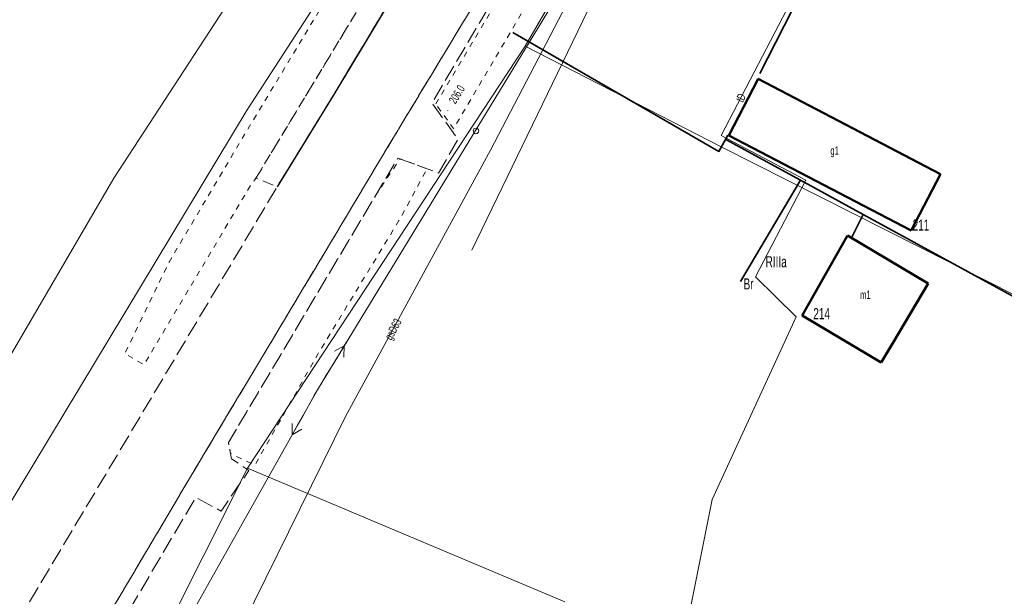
# Model space of a CAD drawing. Header units: metres. Extents: x 7575234 to 29552328, y 2827892 to 11288514.
# Tile 7 of 50: x 7578731 to 7578821, y 5633429 to 5633481. Entities that reach past the tile are written whole.
import ezdxf
from ezdxf.enums import TextEntityAlignment as Align

# ---------------------------------------------------------------- set-up
doc = ezdxf.new("R2010")
doc.units = ezdxf.units.M
for name, pattern in [('0.5_0.5', [1, 0.5, -0.5]), ('1.5_0.5', [2, 1.5, -0.5]), ('219-500', [0]), ('egkk-500', [0]), ('egug-500', [0]), ('mz1.0_0.5', [1.5, 1, -0.5]), ('pe04-500', [0])]:
    doc.linetypes.add(name, pattern=pattern)
for name, color, linetype in [('209-oznaczenie konturu klasyfikacyjnego', 7, 'Continuous'), ('210-oznaczenie konturu użytku gruntowego', 7, 'Continuous'), ('217-kontur klasyfikacyjny', 7, 'Continuous'), ('218-kontur użytku gruntowego', 7, 'Continuous'), ('219-działka ewidencyjna', 7, 'Continuous'), ('312-budynek ewidencyjny', 7, 'Continuous'), ('312-oznaczenie budynku ewidencyjnego', 7, 'Continuous'), ('312-oznaczenie budynku ewidencyjnego-Atr117', 7, 'Continuous'), ('chodnik (powierzchnia)', 7, 'Continuous'), ('jezdnia (powierzchnia)', 7, 'Continuous'), ('krawężnik (linia)', 7, 'Continuous'), ('ogrodzenie trwałe (linia)', 7, 'Continuous'), ('przewód elektroenergetyczny niskiego napięcia (linia)', 7, 'Continuous'), ('przewód elektroenergetyczny niskiego napięcia (linia) - symbol', 7, 'Continuous'), ('przewód gazowy (linia)', 7, 'Continuous'), ('przewód gazowy (linia)-Atr1', 7, 'Continuous'), ('przewód telekomunikacyjny (linia) - podziemny', 7, 'Continuous'), ('przewód telekomunikacyjny (linia) - podziemny-Atr1', 7, 'Continuous'), ('przewód wodociągowy (linia)', 7, 'Continuous'), ('punkt wysokościowy naturalny', 7, 'Continuous'), ('punkt wysokościowy naturalny-Atr2', 7, 'Continuous'), ('rów melioracyjny (powierzchnia)', 7, 'Continuous'), ('słup (punkt)', 7, 'Continuous')]:
    doc.layers.add(name, color=color, linetype=linetype)
doc.styles.get("Standard").update_dxf_attribs({"font": 'ARIALN.TTF'})
doc.linetypes.add('902-500', pattern='A,3.75,0,[1,ksztalty.shx,S=0.5,R=0,X=0,Y=0],3.75', length=7.5)

# ---------------------------------------------------------------- blocks, each defined once
blk = doc.blocks.new('SM04')
at = {"color": 0, "linetype": 'Continuous', "lineweight": 13}
blk.add_circle((0, 0), 0.25, dxfattribs=at)
blk = doc.blocks.new('PW01')
at = {"linetype": 'Continuous', "lineweight": 13}
h = blk.add_hatch(color=0, dxfattribs=at)
edge = h.paths.add_edge_path()
edge.add_arc((0, 0), 0.045, 0, 360)
blk = doc.blocks.new('PE04')
at = {"color": 0, "linetype": 'Continuous', "lineweight": 13}
for p, q in [((0.65, 0), (0, 0)), ((0.65, 0), (1.65, 0)), ((1.65, 0), (2.65, 0)), ((2.65, 0), (3.65, 0)), ((3.65, 0), (4.65, 0)), ((4.65, 0), (3.784, 0.5)), ((4.65, 0), (3.784, -0.5)), ((4.65, 0), (5, 0))]:
    blk.add_line(p, q, dxfattribs=at)

msp = doc.modelspace()

# ---------------------------------------------------------------- linework, layer by layer
at = {"layer": '217-kontur klasyfikacyjny', "color": 92, "linetype": 'egkk-500', "lineweight": 18, "flags": 128}
for points in [[(7578752.07, 5633472.98), (7578781.83, 5633518.91)], [(7578793.07, 5633506.09), (7578777.2, 5633478.73)], [(7578777.2, 5633478.73), (7578752.08, 5633440.59)], [(7578725.84, 5633429.52), (7578752.07, 5633472.98)], [(7578752.08, 5633440.59), (7578740.03, 5633416.58)], [(7578780.78, 5633428.5), (7578752.08, 5633440.59)]]:
    msp.add_lwpolyline(points, dxfattribs=at)
at = {"layer": '218-kontur użytku gruntowego', "color": 3, "linetype": 'egug-500', "lineweight": 18, "flags": 128}
for points in [[(7578752.07, 5633472.98), (7578781.83, 5633518.91)], [(7578793.07, 5633506.09), (7578777.2, 5633478.73)], [(7578777.2, 5633478.73), (7578752.08, 5633440.59)], [(7578725.84, 5633429.52), (7578752.07, 5633472.98)], [(7578752.08, 5633440.59), (7578740.03, 5633416.58)], [(7578752.08, 5633440.59), (7578780.78, 5633428.5)]]:
    msp.add_lwpolyline(points, dxfattribs=at)
at = {"layer": '219-działka ewidencyjna', "color": 3, "linetype": '219-500', "lineweight": 18, "flags": 128}
for points in [[(7578752.07, 5633472.98), (7578781.83, 5633518.91)], [(7578777.2, 5633478.73), (7578800.56, 5633519.01)], [(7578752.08, 5633440.59), (7578777.2, 5633478.73)], [(7578777.2, 5633478.73), (7578794.98, 5633469.62)], [(7578725.84, 5633429.52), (7578752.07, 5633472.98)], [(7578794.98, 5633469.62), (7578821.65, 5633456.13)], [(7578740.03, 5633416.58), (7578752.08, 5633440.59)], [(7578752.08, 5633440.59), (7578780.78, 5633428.5)]]:
    msp.add_lwpolyline(points, dxfattribs=at)
at = {"layer": '312-budynek ewidencyjny', "color": 7, "linetype": 'Continuous', "lineweight": 50, "flags": 128}
for points in [[(7578795.6, 5633470.68), (7578798.27, 5633475.79)], [(7578798.27, 5633475.79), (7578814.75, 5633467.18)], [(7578812.09, 5633462.07), (7578795.6, 5633470.68)], [(7578814.75, 5633467.18), (7578812.09, 5633462.07)], [(7578802.25, 5633454.4), (7578806.34, 5633461.62)], [(7578806.34, 5633461.62), (7578813.64, 5633457.29)], [(7578813.64, 5633457.29), (7578810.46, 5633451.95)], [(7578809.39, 5633450.15), (7578802.25, 5633454.4)], [(7578810.46, 5633451.95), (7578809.39, 5633450.15)]]:
    msp.add_lwpolyline(points, dxfattribs=at)
at = {"layer": 'chodnik (powierzchnia)', "color": 7, "linetype": 'mz1.0_0.5', "lineweight": 18, "flags": 128}
msp.add_lwpolyline([(7578752.86, 5633466.81), (7578761.06, 5633480.37), (7578770.54, 5633496.05), (7578774.57, 5633502.81), (7578787.47, 5633524.14), (7578798.47, 5633542.07), (7578800.9, 5633546.2), (7578801.25, 5633546.93), (7578801.48, 5633547.91), (7578801.48, 5633548.94), (7578800.97, 5633550.19), (7578800.61, 5633550.74), (7578799.48, 5633551.62), (7578798.47, 5633552.18), (7578799.31, 5633553.66), (7578800.7, 5633553.09), (7578801.6, 5633552.63), (7578802.59, 5633551.49), (7578803.41, 5633549.66), (7578803.55, 5633548.14), (7578803.26, 5633546.64), (7578802.58, 5633545.06), (7578800.19, 5633541.1), (7578789.11, 5633522.87), (7578776.5, 5633502.04), (7578775.68, 5633500.65), (7578772.69, 5633495.71), (7578762.81, 5633479.23), (7578759.9, 5633474.37), (7578754.78, 5633466.03)], close=True, dxfattribs=at)
at = {"layer": 'jezdnia (powierzchnia)', "color": 7, "linetype": '1.5_0.5', "lineweight": 18, "flags": 128}
for points in [[(7578752.24, 5632301.48), (7578750.46, 5632317.6), (7578749.91, 5632323.01), (7578749.28, 5632329.47), (7578745.85, 5632362.01), (7578745.24, 5632368.47), (7578744.88, 5632372.15), (7578744.45, 5632375.82), (7578743.81, 5632382.11), (7578742.1, 5632398.96), (7578741.2, 5632407.82), (7578740.52, 5632414.09), (7578739.31, 5632425.71), (7578738.44, 5632434.25), (7578737.73, 5632441.87), (7578736.54, 5632452.65), (7578735.83, 5632459.48), (7578735.03, 5632466.95), (7578734.32, 5632473.29), (7578733.25, 5632483.97), (7578732.29, 5632492.38), (7578731.65, 5632498.93), (7578730.34, 5632510.98), (7578729.62, 5632517.39), (7578728.37, 5632528.07), (7578728.05, 5632530.63), (7578727, 5632539.14), (7578725.57, 5632549.42), (7578724.41, 5632556.34), (7578723.41, 5632563.09), (7578722.39, 5632569.44), (7578721.36, 5632575.88), (7578719.93, 5632583.71), (7578718.29, 5632591.68), (7578717.68, 5632594.55), (7578715.45, 5632604.47), (7578713.57, 5632612.31), (7578706.95, 5632640.11), (7578705.45, 5632646.16), (7578701.8, 5632661.51), (7578697.09, 5632681.97), (7578695.87, 5632688.18), (7578694.86, 5632694.44), (7578694.32, 5632698.48), (7578693.62, 5632704.87), (7578693.23, 5632710.81), (7578693.13, 5632714.18), (7578692.96, 5632718.77), (7578692.89, 5632725.44), (7578692.88, 5632727.41), (7578692.98, 5632730.31), (7578693.45, 5632739.06), (7578693.94, 5632745.2), (7578695.1, 5632760.28), (7578695.52, 5632766.31), (7578700.14, 5632822.45), (7578700.6, 5632828.6), (7578701.12, 5632834.33), (7578701.65, 5632839.41), (7578702.72, 5632852.41), (7578703.16, 5632858.73), (7578704.55, 5632876.34), (7578705.2, 5632886.44), (7578706.27, 5632904.89), (7578707.06, 5632919.76), (7578707.25, 5632925.91), (7578707.22, 5632929.75), (7578707.21, 5632939.11), (7578707.09, 5632944.62), (7578706.55, 5632952.27), (7578705.38, 5632966.81), (7578704.77, 5632972.35), (7578704.01, 5632979.02), (7578702.43, 5632991.16), (7578700.58, 5633002.31), (7578699.14, 5633011.57), (7578693.4, 5633047.95), (7578692.63, 5633052.91), (7578686.62, 5633090.49), (7578685.82, 5633095.41), (7578682.09, 5633119.17), (7578681.3, 5633124.25), (7578680.21, 5633132.31), (7578679.51, 5633139.28), (7578678.51, 5633149.98), (7578678.21, 5633155.04), (7578678.03, 5633161.57), (7578678.1, 5633168.21), (7578678.22, 5633173.95), (7578678.4, 5633179.53), (7578678.75, 5633184.16), (7578679.18, 5633189.35), (7578679.71, 5633195.39), (7578680.95, 5633204.67), (7578681.92, 5633211.14), (7578683.25, 5633220.05), (7578686.29, 5633240.93), (7578687.11, 5633245.8), (7578689.3, 5633261.14), (7578690.73, 5633270.08), (7578691.89, 5633276.97), (7578692.03, 5633277.88), (7578692.9, 5633283.77), (7578694.27, 5633292.63), (7578697.16, 5633310.99), (7578697.37, 5633312.14), (7578699.11, 5633322.78), (7578703.45, 5633349.51), (7578706.08, 5633363.28), (7578708.74, 5633374.03), (7578711.31, 5633382.72), (7578713.61, 5633389.27), (7578717.34, 5633398.49), (7578720.57, 5633405.9), (7578722.73, 5633410.49), (7578726.35, 5633417.57), (7578731.14, 5633426.42), (7578741.46, 5633443.69), (7578745.56, 5633450.57), (7578754.78, 5633466.03), (7578759.9, 5633474.37), (7578762.81, 5633479.23), (7578772.69, 5633495.71), (7578775.68, 5633500.65), (7578776.5, 5633502.04), (7578789.11, 5633522.87), (7578800.19, 5633541.1), (7578802.58, 5633545.06), (7578803.26, 5633546.64), (7578812.92, 5633562.21), (7578808.93, 5633542.5), (7578808.3, 5633541.57), (7578765.68, 5633471.13), (7578747.17, 5633440.2), (7578735.51, 5633420.52), (7578732.9, 5633415.62), (7578728.1, 5633405.91), (7578721.99, 5633392.04), (7578718.19, 5633381.78), (7578714.65, 5633369.98), (7578712.35, 5633360.12), (7578710.17, 5633348.82), (7578707.34, 5633332.05), (7578707.43, 5633330.46), (7578706.7, 5633325.67), (7578706.25, 5633324.42), (7578703.59, 5633307.91), (7578700.18, 5633286.8), (7578700.55, 5633285.95), (7578699.94, 5633280.89), (7578699.14, 5633279.3), (7578698.74, 5633277.35), (7578697.79, 5633271.01), (7578692.37, 5633235.33), (7578688.31, 5633207.76), (7578686.36, 5633192.28), (7578685.21, 5633177.9), (7578684.91, 5633167.61), (7578685.1, 5633155.79), (7578685.63, 5633147.04), (7578686.96, 5633132.91), (7578688.64, 5633121.12), (7578690.57, 5633108.64), (7578694.16, 5633086.4), (7578696.12, 5633074.11), (7578699.48, 5633053.23), (7578704.32, 5633023.12), (7578707.68, 5633002.21), (7578709.48, 5632990.07), (7578711.81, 5632971.24), (7578713.22, 5632955.84), (7578714.05, 5632942.64), (7578714.25, 5632933.51), (7578714.08, 5632921.62), (7578713.33, 5632905.66), (7578712.32, 5632886.09), (7578708.13, 5632830.6), (7578707.6, 5632824.53), (7578705.47, 5632802), (7578703.89, 5632783.19), (7578702.38, 5632764.08), (7578700.36, 5632734.83), (7578700.03, 5632724.44), (7578700.25, 5632713.48), (7578701.09, 5632701.76), (7578702.4, 5632692.3), (7578703.55, 5632686.17), (7578705.01, 5632679.06), (7578706.56, 5632672.09), (7578710.21, 5632656.51), (7578713.72, 5632641.42), (7578714.68, 5632641.15), (7578716.91, 5632639.22), (7578720.21, 5632637.73), (7578725.32, 5632636.04), (7578730.12, 5632634.79), (7578729.54, 5632631.65), (7578726.2, 5632632.21), (7578722.35, 5632632.32), (7578720.28, 5632632.01), (7578718.87, 5632631.26), (7578717.49, 5632630.26), (7578716.57, 5632629.33), (7578724.8, 5632594.83), (7578726.79, 5632584.62), (7578728.82, 5632573.09), (7578730.61, 5632562.14), (7578732.35, 5632550.79), (7578733.75, 5632540.68), (7578736.03, 5632522.59), (7578737.69, 5632507.65), (7578741.15, 5632474.58), (7578744.46, 5632443.37), (7578749.45, 5632394.87), (7578753.3, 5632357.7), (7578756.06, 5632330.42), (7578759.02, 5632302.12), (7578755.77, 5632301.83)], [(7578712.32, 5632886.09), (7578713.33, 5632905.66), (7578714.08, 5632921.62), (7578714.25, 5632933.51), (7578714.05, 5632942.64), (7578713.22, 5632955.84), (7578711.81, 5632971.24), (7578709.48, 5632990.07), (7578707.68, 5633002.21), (7578704.32, 5633023.12), (7578699.48, 5633053.23), (7578696.12, 5633074.11), (7578694.16, 5633086.4), (7578690.57, 5633108.64), (7578688.64, 5633121.12), (7578686.96, 5633132.91), (7578685.63, 5633147.04), (7578685.1, 5633155.79), (7578684.91, 5633167.61), (7578685.21, 5633177.9), (7578686.36, 5633192.28), (7578688.31, 5633207.76), (7578692.37, 5633235.33), (7578697.79, 5633271.01), (7578698.74, 5633277.35), (7578699.14, 5633279.3), (7578699.94, 5633280.89), (7578700.55, 5633285.95), (7578700.18, 5633286.8), (7578703.59, 5633307.91), (7578706.25, 5633324.42), (7578706.7, 5633325.67), (7578707.43, 5633330.46), (7578707.34, 5633332.05), (7578710.17, 5633348.82), (7578712.35, 5633360.12), (7578714.65, 5633369.98), (7578718.19, 5633381.78), (7578721.99, 5633392.04), (7578728.1, 5633405.91), (7578732.9, 5633415.62), (7578735.51, 5633420.52), (7578747.17, 5633440.2), (7578765.68, 5633471.13), (7578808.3, 5633541.57), (7578809.28, 5633540.9), (7578812.34, 5633537.83), (7578810.97, 5633535.86), (7578807.4, 5633537.71), (7578799.68, 5633524.97), (7578802.36, 5633521.89), (7578801.08, 5633519.72), (7578797.61, 5633521.66), (7578784.33, 5633499.71), (7578785.1, 5633497.91), (7578786.89, 5633496.79), (7578784.84, 5633493.48), (7578783.07, 5633494.41), (7578781.05, 5633494.36), (7578768.78, 5633473.61), (7578771.14, 5633470.32), (7578769.37, 5633467.27), (7578765.7, 5633468.63), (7578750.37, 5633442.91), (7578750.66, 5633441.44), (7578752.22, 5633440.38), (7578749.71, 5633436.72), (7578747.42, 5633437.95), (7578736.76, 5633419.9), (7578737.7, 5633417.85), (7578739.98, 5633416.65), (7578738.03, 5633412.29), (7578734.89, 5633413.61), (7578732.64, 5633412.49), (7578729.24, 5633405.38), (7578723.19, 5633391.66), (7578719.47, 5633381.22), (7578715.87, 5633369.21), (7578713.59, 5633359.76), (7578711.45, 5633348.61), (7578708.54, 5633331.7), (7578710, 5633329.86), (7578712.89, 5633328.6), (7578711.58, 5633325.01), (7578709.46, 5633325.63), (7578707.19, 5633324.55), (7578704.49, 5633307.79), (7578700.98, 5633286.43), (7578702.78, 5633284.74), (7578702.31, 5633281.3), (7578701.13, 5633280.74), (7578700.27, 5633279.5), (7578699.11, 5633270.92), (7578694.83, 5633241.99), (7578696.64, 5633239.84), (7578700.42, 5633239), (7578699.58, 5633235.12), (7578695.54, 5633236.09), (7578693.58, 5633235.04), (7578690.77, 5633214.65), (7578692.09, 5633212.72), (7578694.36, 5633212.09), (7578693.76, 5633208.48), (7578691.21, 5633208.85), (7578689.74, 5633207.65), (7578689.22, 5633206.79), (7578687.74, 5633192.17), (7578686.76, 5633182.48), (7578688.1, 5633181.47), (7578691.21, 5633181.1), (7578690.99, 5633176.99), (7578687.66, 5633177.04), (7578686.49, 5633176.32), (7578686.17, 5633167.69), (7578686.37, 5633155.85), (7578686.76, 5633150.81), (7578688.79, 5633149.44), (7578691.22, 5633149.07), (7578691.45, 5633140.91), (7578689.45, 5633140.79), (7578687.6, 5633139.44), (7578688.29, 5633133.52), (7578689.95, 5633121.34), (7578690.68, 5633116.25), (7578691.35, 5633115.91), (7578691.87, 5633112.35), (7578691.34, 5633112.15), (7578691.86, 5633108.87), (7578695.48, 5633086.58), (7578697.07, 5633085.37), (7578699.12, 5633085.31), (7578699.54, 5633081.71), (7578697.48, 5633081.24), (7578696.41, 5633079.87), (7578697.38, 5633074.31), (7578700.71, 5633053.59), (7578702.48, 5633042.91), (7578703.09, 5633039.02), (7578705.75, 5633022.04), (7578707.63, 5633021.39), (7578709.51, 5633021.32), (7578710.39, 5633017.03), (7578710.61, 5633013.39), (7578707.28, 5633012.77), (7578708.95, 5633002.41), (7578710.44, 5632992.75), (7578711.74, 5632991.83), (7578714.01, 5632991.98), (7578714.54, 5632987.91), (7578712.36, 5632987.39), (7578711.3, 5632986.12), (7578712.99, 5632971.33), (7578714.25, 5632959.4), (7578716.57, 5632957.73), (7578718.62, 5632957.27), (7578718.94, 5632951.5), (7578716.53, 5632951.11), (7578714.88, 5632949.8), (7578715.31, 5632942.78), (7578715.68, 5632933.56), (7578716.72, 5632931.98), (7578719.9, 5632930.88), (7578720.1, 5632927.94), (7578718.84, 5632927.43), (7578719.95, 5632926.65), (7578719.29, 5632923.43), (7578717.83, 5632922.92), (7578716.67, 5632917.92), (7578716.46, 5632915.23), (7578715.9, 5632912.79), (7578714.86, 5632912.24), (7578714.57, 5632905.63), (7578713.6, 5632885.91)]]:
    msp.add_lwpolyline(points, close=True, dxfattribs=at)
at = {"layer": 'krawężnik (linia)', "color": 7, "linetype": 'Continuous', "lineweight": 25, "flags": 128}
msp.add_lwpolyline([(7578799.31, 5633553.66), (7578800.7, 5633553.09), (7578801.6, 5633552.63), (7578802.59, 5633551.49), (7578803.41, 5633549.66), (7578803.55, 5633548.14), (7578803.26, 5633546.64), (7578802.58, 5633545.06), (7578800.19, 5633541.1), (7578789.11, 5633522.87), (7578776.5, 5633502.04), (7578775.68, 5633500.65), (7578772.69, 5633495.71), (7578762.81, 5633479.23), (7578759.9, 5633474.37), (7578754.78, 5633466.03)], dxfattribs=at)
at = {"layer": 'ogrodzenie trwałe (linia)', "color": 7, "linetype": '902-500', "lineweight": 35, "flags": 128}
for points in [[(7578796.41, 5633487.67), (7578802.06, 5633483.44), (7578798.43, 5633476.27)], [(7578776.08, 5633479.97), (7578794.72, 5633469.23), (7578795.51, 5633470.7)], [(7578796.67, 5633457.46), (7578802.1, 5633466.62), (7578795.33, 5633470.29)], [(7578802.1, 5633466.62), (7578807.76, 5633463.53), (7578835.9, 5633448.15), (7578835.18, 5633446.8)], [(7578807.76, 5633463.53), (7578806.72, 5633461.47)]]:
    msp.add_lwpolyline(points, dxfattribs=at)
at = {"layer": 'przewód elektroenergetyczny niskiego napięcia (linia)', "color": 1, "linetype": 'pe04-500', "lineweight": 18, "flags": 128}
for points in [[(7578782.35, 5633486.97), (7578758.42, 5633447.67)], [(7578758.42, 5633447.67), (7578738.26, 5633411.83)]]:
    msp.add_lwpolyline(points, dxfattribs=at)
at = {"layer": 'przewód gazowy (linia)', "color": 40, "linetype": 'Continuous', "lineweight": 18, "flags": 128}
msp.add_lwpolyline([(7578787.38, 5633494.88), (7578774.07, 5633469.34), (7578760.96, 5633445.27), (7578745.53, 5633413.95), (7578735.94, 5633392.73), (7578727.77, 5633371.97), (7578716.1, 5633331.15)], dxfattribs=at)
at = {"layer": 'przewód telekomunikacyjny (linia) - podziemny', "color": 30, "linetype": 'Continuous', "lineweight": 18, "flags": 128}
for points in [[(7578802.1, 5633568.29), (7578799.32, 5633561.26), (7578793.96, 5633550.58), (7578782.26, 5633533.13), (7578762.98, 5633502.6), (7578756.46, 5633492.05), (7578740, 5633466.81), (7578729.3, 5633448.53), (7578719.27, 5633430.87), (7578695.75, 5633386.96), (7578686.15, 5633365.15), (7578683.32, 5633355.93), (7578679.84, 5633323.79), (7578676.78, 5633301.37)], [(7578805.52, 5633487.1), (7578801.25, 5633482.8), (7578794.93, 5633470.68), (7578802.57, 5633466.64), (7578798.02, 5633457.89), (7578801.69, 5633454.28), (7578794.12, 5633437.75), (7578792.14, 5633427.97)]]:
    msp.add_lwpolyline(points, dxfattribs=at)
at = {"layer": 'przewód wodociągowy (linia)', "color": 5, "linetype": 'Continuous', "lineweight": 18, "flags": 128}
msp.add_lwpolyline([(7578772.37, 5633460.31), (7578790.17, 5633497.07), (7578797.83, 5633507.86), (7578805.9, 5633517.64), (7578819.25, 5633537)], dxfattribs=at)
at = {"layer": 'rów melioracyjny (powierzchnia)', "color": 7, "linetype": '0.5_0.5', "lineweight": 18, "flags": 128}
for points in [[(7578785.16, 5633523.83), (7578801.1, 5633549.86), (7578801.48, 5633548.94), (7578801.48, 5633547.91), (7578801.25, 5633546.93), (7578800.9, 5633546.2), (7578798.47, 5633542.07), (7578787.47, 5633524.14), (7578774.57, 5633502.81), (7578770.54, 5633496.05), (7578761.06, 5633480.37), (7578752.86, 5633466.81), (7578752.41, 5633466.22), (7578742.73, 5633449.94), (7578741, 5633450.95), (7578745, 5633459.22), (7578751.83, 5633470.76), (7578758.3, 5633481.48), (7578770.33, 5633501.23)], [(7578769.11, 5633473.52), (7578781.57, 5633494.37), (7578782.38, 5633494.39), (7578784.04, 5633493.85), (7578770.73, 5633471.29)], [(7578765.79, 5633462.98), (7578758.46, 5633450.91), (7578752.77, 5633440.88), (7578750.57, 5633441.91), (7578750.37, 5633442.91), (7578752.74, 5633446.89), (7578763.77, 5633465.39), (7578765.89, 5633468.56), (7578768.34, 5633467.65)]]:
    msp.add_lwpolyline(points, close=True, dxfattribs=at)

# ---------------------------------------------------------------- block references
at = {"layer": 'przewód elektroenergetyczny niskiego napięcia (linia) - symbol', "color": 1, "linetype": 'Continuous', "lineweight": 18}
for rotation in [58.663, 240.6419999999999]:
    msp.add_blockref('PE04', (7578758.42, 5633447.67), dxfattribs=dict(at, rotation=rotation))
at = {"layer": 'punkt wysokościowy naturalny', "color": 7, "linetype": 'Continuous', "lineweight": 13}
msp.add_blockref('PW01', (7578770.21, 5633472.93), dxfattribs=at)
at = {"layer": 'słup (punkt)', "color": 7, "linetype": 'Continuous', "lineweight": 18}
msp.add_blockref('SM04', (7578772.75, 5633471.08), dxfattribs=at)

# ---------------------------------------------------------------- texts
at = {"layer": '209-oznaczenie konturu klasyfikacyjnego', "color": 92, "linetype": 'Continuous', "lineweight": 18, "width": 0.79}
msp.add_text('RIIIa', height=1, dxfattribs=at).set_placement((7578798.94, 5633458.75))
at = {"layer": '210-oznaczenie konturu użytku gruntowego', "color": 3, "linetype": 'Continuous', "lineweight": 18, "width": 0.79}
msp.add_text('Br', height=1, dxfattribs=at).set_placement((7578796.94, 5633456.75))
at = {"layer": '312-oznaczenie budynku ewidencyjnego', "color": 7, "linetype": 'Continuous', "lineweight": 18, "width": 0.79}
for s, p in [('211', (7578812.23, 5633463.07)), ('214', (7578803.25, 5633455.06))]:
    msp.add_text(s, height=1, dxfattribs=at).set_placement(p, align=Align.TOP_LEFT)
at = {"layer": '312-oznaczenie budynku ewidencyjnego-Atr117', "color": 7, "width": 0.667}
for s, p in [('g1', (7578805.18, 5633468.93)), ('m1', (7578807.95, 5633455.89))]:
    msp.add_text(s, height=0.75, dxfattribs=at).set_placement(p, align=Align.CENTER)
at = {"layer": 'przewód gazowy (linia)-Atr1', "color": 40, "width": 0.667}
msp.add_text('gsD63', height=0.75, rotation=61.425, dxfattribs=at).set_placement((7578764.78, 5633452.28), align=Align.MIDDLE_LEFT)
at = {"layer": 'przewód telekomunikacyjny (linia) - podziemny-Atr1', "color": 30, "width": 0.667}
msp.add_text('tD', height=0.75, rotation=62.46, dxfattribs=at).set_placement((7578796.54, 5633473.77), align=Align.MIDDLE_LEFT)
at = {"layer": 'punkt wysokościowy naturalny-Atr2', "color": 7, "width": 0.667}
msp.add_text('206.0', height=0.75, rotation=58.523, dxfattribs=at).set_placement((7578770.89, 5633473.45))

doc.saveas('drawing.dxf')
